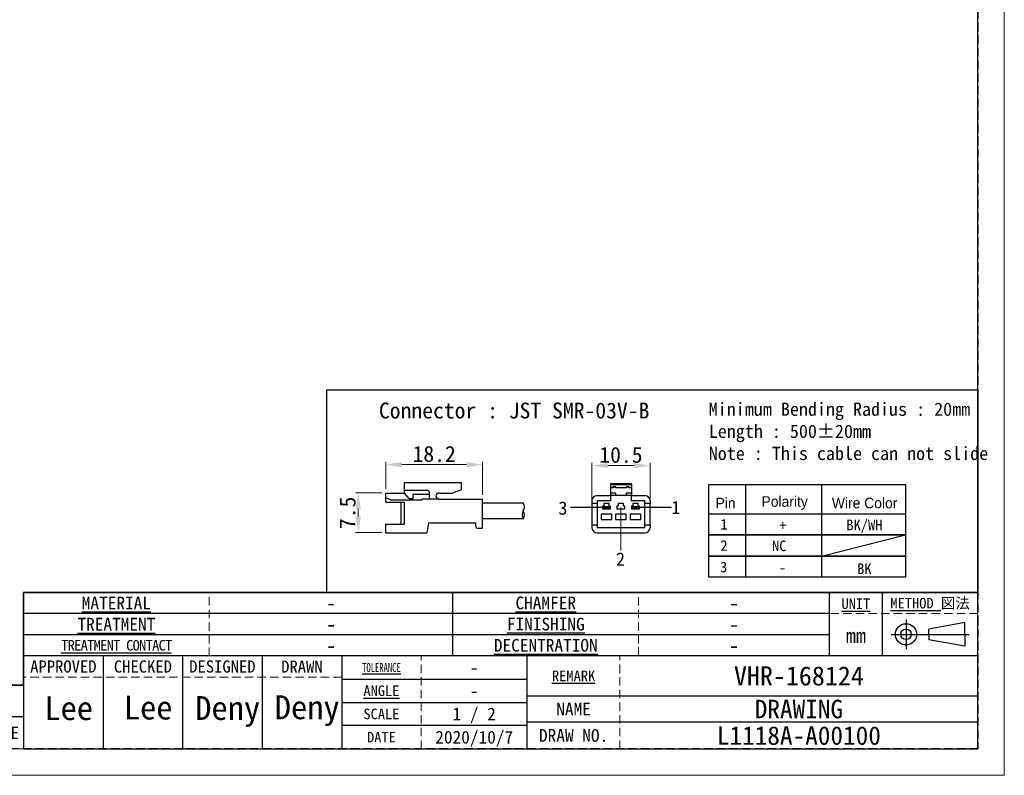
# Model space of a CAD drawing. Header units: millimetres. Extents: x -201 to 202, y 143 to 428.
# Tile 2 of 7: x 16 to 202, y 143 to 285. Entities that reach past the tile are written whole.
import ezdxf
from ezdxf.enums import TextEntityAlignment as Align

# ---------------------------------------------------------------- set-up
doc = ezdxf.new("R2010")
doc.units = ezdxf.units.MM
doc.header["$LTSCALE"] = 0.25
doc.linetypes.add('HIDDEN', pattern=[9.525, 6.35, -3.175])
doc.layers.add('CABLE 3P', color=7, linetype='Continuous')
doc.layers.add('FORM', color=7, linetype='Continuous')
doc.layers.add('DIMENSION', color=6, linetype='Continuous', lineweight=9)
doc.layers.add('TXT1', color=5, linetype='Continuous', lineweight=15)
doc.layers.add('EMPTY LINE', color=252, linetype='Continuous', lineweight=0, plot=False)
doc.styles.add('(TNK)aSS', font='txt', dxfattribs={"width": 0.75, "oblique": 15, "height": 3.5})
doc.styles.get("Standard").update_dxf_attribs({"font": 'arial.ttf'})
doc.styles.add('takachi1', font='txt', dxfattribs={"height": 2.5})
doc.styles.add('VS Standard', font='msgothic.ttc', dxfattribs={"height": 3})
doc.styles.add('VS Standard(小)', font='txt', dxfattribs={"height": 2.4})
doc.dimstyles.new('TMIZO', dxfattribs={"dimscale": 0, "dimtxt": 3.5, "dimasz": 3, "dimexe": 0.5, "dimexo": 0.8, "dimgap": 0.5, "dimtad": 3, "dimtoh": 1, "dimdec": 1, "dimrnd": 0.005, "dimdsep": 46, "dimtxsty": '(TNK)aSS', "dimcen": 0, "dimclrd": 5, "dimclre": 5, "dimclrt": 5, "dimaunit": 1, "dimadec": 0, "dimazin": 2, "dimtfac": 1, "dimtdec": 1, "dimtmove": 0, "dimatfit": 3, "dimfxl": 1, "dimtzin": 0, "dimlwd": -1, "dimlwe": -1, "dimarcsym": 0})

# ---------------------------------------------------------------- blocks, each defined once
blk = doc.blocks.new('表題欄金物用_ver2.0.0')
at = {"layer": 'FORM', "color": 0}
for p, q in [((-11, 40.5), (-191, 40.5)), ((-191, 40.5), (-191, 28.5)), ((-110, 28.49), (-110, 40.5)), ((-39, 28.49), (-39, 40.49)), ((-29, 28.49), (-29, 40.49)), ((-11, 28.5), (-11, 40.5)), ((-39, 36.5), (-191, 36.5)), ((-24.54, 35.38), (-24.54, 29.78)), ((-13.42, 34.8), (-20.21, 33.59)), ((-20.21, 32.58), (-20.21, 33.59)), ((-13.42, 32.58), (-13.42, 34.8)), ((-39, 32.5), (-191, 32.5)), ((-27.34, 32.58), (-12.62, 32.58)), ((-20.21, 32.58), (-20.21, 31.57)), ((-13.42, 32.58), (-13.42, 30.35)), ((-13.42, 30.35), (-20.21, 31.57)), ((-11, 28.5), (-191, 28.5)), ((-191, 28.5), (-191, 11)), ((-176, 28.5), (-176, 11)), ((-161, 28.5), (-161, 11)), ((-146, 28.5), (-146, 11)), ((-131, 28.5), (-131, 11)), ((-96, 11), (-96, 28.5)), ((-11, 11), (-11, 28.5)), ((-191, 23), (-199, 23)), ((-131, 24.12), (-96, 24.12)), ((-96, 21), (-11, 21)), ((-131, 19.75), (-96, 19.75)), ((-191, 17), (-199, 17)), ((-96, 15.38), (-131, 15.38)), ((-11, 16), (-96, 16)), ((-191, 11), (-11, 11))]:
    blk.add_line(p, q, dxfattribs=at)
at = {"layer": 'FORM', "color": 0, "linetype": 'HIDDEN', "lineweight": 9}
for p, q in [((-156, 28.49), (-156, 40.49)), ((-75, 28.49), (-75, 40.49)), ((-11, 36.5), (-39, 36.5)), ((-116, 11), (-116, 28.5)), ((-78.5, 11), (-78.5, 28.5)), ((-131, 24.5), (-191, 24.5))]:
    blk.add_line(p, q, dxfattribs=at)
at = {"layer": 'FORM', "color": 0, "lineweight": 15}
blk.add_line((-191, 11), (-286, 11), dxfattribs=at)
at = {"layer": 'FORM', "color": 0}
for radius in [2, 1]:
    blk.add_circle((-24.54, 32.58), radius, dxfattribs=at)
at = {"layer": 'FORM', "color": 0, "attachment_point": 5}
for s, insert, char_height, width, style in [('{\\LMATERIAL}', (-173.5, 38.5), 2.4, 36.5, 'VS Standard(小)'), ('{\\LCHAMFER}   ', (-92.5, 38.5), 2.4, 35, 'VS Standard(小)'), ('{\\LUNIT}', (-34, 38.35), 2, 20, 'VS Standard'), ('{\\LMETHOD} 図法', (-20, 38.35), 2, 20, 'VS Standard'), ('{\\LTREATMENT}', (-173.5, 34.5), 2.4, 36.5, 'VS Standard(小)'), ('{\\LFINISHING}', (-92.5, 34.5), 2.4, 35, 'VS Standard(小)'), ('mm', (-34, 32.35), 2.8, 20, 'VS Standard'), ('{\\LDECENTRATION} ', (-92.5, 30.5), 2.4, 35, 'VS Standard(小)'), ('{\\T0.9;\\LTREATMENT CONTACT}', (-173.5, 30.5), 2, 36.5, 'VS Standard(小)'), ('{\\fＭＳ ゴシック|b0|i0|c128|p49;APPROVED}', (-183.5, 26.5), 2.3, 15, 'VS Standard'), ('{\\fＭＳ ゴシック|b0|i0|c128|p49;CHECKED}', (-168.5, 26.5), 2.3, 15, 'VS Standard'), ('{\\fＭＳ ゴシック|b0|i0|c128|p49;DESIGNED}', (-153.5, 26.5), 2.3, 15, 'VS Standard'), ('{\\fＭＳ ゴシック|b0|i0|c128|p49;DRAWN}', (-138.5, 26.5), 2.3, 15, 'VS Standard'), ('{\\W0.7;\\LTOLERANCE\\l }', (-123.5, 26.31), 1.7, 20, 'VS Standard(小)'), ('{\\LANGLE}', (-123.5, 21.94), 2, 14.9784, 'VS Standard(小)'), ('SCALE', (-123.5, 17.56), 2, 15, 'VS Standard(小)'), ('{\\fＭＳ ゴシック|b0|i0|c128|p49;NAME}', (-87.25, 18.5), 2.4, 15, 'VS Standard(小)'), ('NAME', (-195, 14), 2.3, 8, 'VS Standard'), ('{\\fＭＳ ゴシック|b0|i0|c128|p49;DRAW NO.}', (-87.25, 13.5), 2.4, 15, 'VS Standard(小)'), ('{\\fＭＳ ゴシック|b0|i0|c128|p49;DATE}', (-123.5, 13.19), 2, 15, 'VS Standard(小)')]:
    blk.add_mtext(s, dxfattribs=dict(at, insert=insert, char_height=char_height, width=width, style=style))
at = {"layer": 'FORM', "color": 0, "insert": (-87.25, 24.75), "char_height": 2, "width": 16, "attachment_point": 5, "line_spacing_factor": 0.8, "style": 'VS Standard'}
blk.add_mtext('\\pxsm0.9;{\\LREMARK}   ', dxfattribs=at)
at = {"layer": 'FORM', "color": 0}
for tag, height, style, p in [('材料', 2.8, 'VS Standard', (-133, 38.5)), ('一般面取', 2.8, 'VS Standard', (-57, 38.5)), ('処理', 2.8, 'VS Standard', (-133, 34.5)), ('仕上', 2.8, 'VS Standard', (-57, 34.5)), ('処理接点', 2.8, 'VS Standard', (-133, 30.5)), ('偏芯', 2.8, 'VS Standard', (-57, 30.5)), ('一般公差', 2.4, 'VS Standard(小)', (-106, 26.31)), ('適用（機種名）', 3.6, 'VS Standard', (-44.75, 24.75)), ('角度', 2.4, 'VS Standard(小)', (-106, 21.94)), ('SCALE', 2.4, 'VS Standard(小)', (-106, 17.56)), ('NAME', 3.5, 'VS Standard', (-44.75, 18.5)), ('DRAW_NO.', 3.5, 'VS Standard', (-44.75, 13.5)), ('DATE', 2.4, 'VS Standard(小)', (-106, 13.19))]:
    blk.add_attdef(tag, text='', height=height, dxfattribs=dict(at, style=style)).set_placement(p, align=Align.MIDDLE_CENTER)
at = {"layer": 'FORM', "color": 0, "style": 'VS Standard'}
for tag, p in [('APPROVED', (-182.5, 15.06)), ('CHECKED', (-167.5, 15.18)), ('DESIGNED', (-152.5, 15.09)), ('DRAWN', (-137.5, 15.23))]:
    blk.add_attdef(tag, text='', height=4.5, dxfattribs=at).set_placement(p, align=Align.BOTTOM_CENTER)
blk = doc.blocks.new('*D84')
at = {"layer": 'Defpoints', "color": 0}
for p in [(134.68, 201.16), (123.68, 193.99), (134.68, 193.99)]:
    blk.add_point(p, dxfattribs=at)
at = {"layer": 'DIMENSION', "color": 0}
for p, q in [((123.68, 194.79), (123.68, 201.66)), ((126.68, 201.16), (131.68, 201.16)), ((134.68, 194.79), (134.68, 201.66))]:
    blk.add_line(p, q, dxfattribs=at)
for points in [[(126.68, 201.66), (126.68, 200.66), (123.68, 201.16)], [(131.68, 200.66), (131.68, 201.66), (134.68, 201.16)]]:
    blk.add_solid(points, dxfattribs=at)
at = {"layer": 'DIMENSION', "color": 0, "insert": (129.18, 203.16), "char_height": 3, "attachment_point": 5, "style": 'VS Standard'}
blk.add_mtext('10.5', dxfattribs=at)
blk = doc.blocks.new('*D85')
at = {"layer": 'Defpoints', "color": 0}
for p in [(84.85, 196), (79.63, 188.51), (84.87, 188.51)]:
    blk.add_point(p, dxfattribs=at)
at = {"layer": 'DIMENSION', "color": 0}
for p, q in [((84.05, 196), (79.13, 196)), ((79.63, 193), (79.63, 191.51)), ((84.07, 188.51), (79.13, 188.51))]:
    blk.add_line(p, q, dxfattribs=at)
for points in [[(80.13, 193), (79.13, 193), (79.63, 196)], [(79.13, 191.51), (80.13, 191.51), (79.63, 188.51)]]:
    blk.add_solid(points, dxfattribs=at)
at = {"layer": 'DIMENSION', "color": 0, "insert": (77.63, 192.25), "char_height": 3, "attachment_point": 5, "rotation": 90, "style": 'VS Standard'}
blk.add_mtext('7.5', dxfattribs=at)
blk = doc.blocks.new('*D86')
at = {"layer": 'Defpoints', "color": 0}
for p in [(103.06, 201.34), (84.85, 195.98), (103.06, 194.86)]:
    blk.add_point(p, dxfattribs=at)
at = {"layer": 'DIMENSION', "color": 0}
for p, q in [((84.85, 196.78), (84.85, 201.84)), ((87.85, 201.34), (100.06, 201.34)), ((103.06, 195.66), (103.06, 201.84))]:
    blk.add_line(p, q, dxfattribs=at)
for points in [[(87.85, 201.84), (87.85, 200.84), (84.85, 201.34)], [(100.06, 200.84), (100.06, 201.84), (103.06, 201.34)]]:
    blk.add_solid(points, dxfattribs=at)
at = {"layer": 'DIMENSION', "color": 0, "insert": (93.95, 203.34), "char_height": 3, "attachment_point": 5, "style": 'VS Standard'}
blk.add_mtext('18.2', dxfattribs=at)

msp = doc.modelspace()

# ---------------------------------------------------------------- linework, layer by layer
at = {"layer": 'CABLE 3P'}
for p, q in [((88.3742, 197.9786), (99.0742, 197.9786)), ((88.3742, 195.9786), (88.3742, 197.9786)), ((88.3742, 197.9786), (99.0742, 197.9786)), ((88.3742, 195.9786), (88.3742, 197.9786)), ((99.0742, 196.5832), (99.0742, 197.9786)), ((131.1842, 197.7381), (127.1842, 197.7381)), ((127.1842, 197.7381), (127.1842, 197.5089)), ((131.1842, 197.5089), (127.1842, 197.5089)), ((127.1842, 197.5089), (127.1842, 196.9881)), ((127.6842, 196.9881), (127.1842, 196.9881)), ((127.1842, 196.9881), (127.1842, 195.9881)), ((127.5842, 196.9881), (127.5842, 196.9972)), ((127.7842, 197.1881), (127.6842, 197.0881)), ((127.6842, 197.0881), (127.6842, 196.9881)), ((128.1842, 197.0881), (127.6842, 197.0881)), ((127.7842, 197.1972), (127.7842, 197.1881)), ((127.7842, 197.1972), (128.0842, 197.1972)), ((127.7842, 197.1881), (128.0842, 197.1881)), ((128.0842, 197.1972), (128.0842, 197.1881)), ((128.0842, 197.1881), (128.1842, 197.0881)), ((128.1842, 197.0881), (128.1842, 196.9881)), ((130.1842, 196.9881), (128.1842, 196.9881)), ((128.2842, 196.9972), (128.2842, 196.9881)), ((130.0842, 196.9881), (130.0842, 196.9972)), ((130.2842, 197.1881), (130.1842, 197.0881)), ((130.1842, 197.0881), (130.1842, 196.9881)), ((130.6842, 197.0881), (130.1842, 197.0881)), ((130.2842, 197.1972), (130.2842, 197.1881)), ((130.2842, 197.1972), (130.5842, 197.1972)), ((130.2842, 197.1881), (130.5842, 197.1881)), ((130.5842, 197.1972), (130.5842, 197.1881)), ((130.5842, 197.1881), (130.6842, 197.0881)), ((130.6842, 197.0881), (130.6842, 196.9881)), ((131.1842, 196.9881), (130.6842, 196.9881)), ((130.7842, 196.9972), (130.7842, 196.9881)), ((131.1842, 197.7381), (131.1842, 197.5089)), ((131.1842, 197.5089), (131.1842, 196.9881)), ((131.1842, 196.9881), (131.1842, 195.9881)), ((84.851, 194.2916), (84.851, 195.9786)), ((84.851, 195.9786), (88.3742, 195.9786)), ((84.851, 194.2916), (84.851, 195.9786)), ((84.851, 195.9786), (88.3742, 195.9786)), ((85.6899, 194.7015), (84.851, 195.0927)), ((85.6899, 194.7015), (84.851, 195.0927)), ((88.3742, 196.5079), (92.6074, 196.5079)), ((88.3742, 196.5079), (92.6074, 196.5079)), ((89.2077, 194.9259), (88.3742, 195.9786)), ((89.2077, 194.9259), (88.3742, 195.9786)), ((89.9722, 194.9259), (89.9722, 195.7978)), ((89.9722, 195.7978), (93.0974, 195.7978)), ((89.9722, 194.9259), (89.9722, 195.7978)), ((89.9722, 195.7978), (93.0974, 195.7978)), ((93.0974, 194.8505), (93.0974, 196.0045)), ((93.0974, 194.8505), (93.0974, 196.0045)), ((94.8476, 195.9786), (97.3459, 195.9786)), ((94.8476, 195.9786), (97.3459, 195.9786)), ((99.0742, 196.5832), (97.3459, 195.9786)), ((99.0742, 196.5832), (97.3459, 195.9786)), ((124.6842, 195.4881), (127.1842, 195.4881)), ((128.1842, 195.9881), (127.1842, 195.9881)), ((127.1842, 195.9881), (127.1842, 195.4881)), ((127.1842, 195.4881), (127.1842, 194.4881)), ((128.1842, 195.4881), (127.1842, 195.4881)), ((128.1842, 195.9881), (128.1842, 195.4881)), ((130.1842, 195.4881), (128.1842, 195.4881)), ((131.1842, 195.9881), (130.1842, 195.9881)), ((130.1842, 195.9881), (130.1842, 195.4881)), ((131.1842, 195.4881), (130.1842, 195.4881)), ((131.1842, 195.9881), (131.1842, 195.4881)), ((131.1842, 194.4881), (131.1842, 195.4881)), ((131.1842, 195.4881), (133.6842, 195.4881)), ((84.851, 194.2916), (88.3742, 194.2916)), ((84.851, 194.2916), (88.3742, 194.2916)), ((85.6899, 194.7015), (91.711, 194.7015)), ((85.6899, 194.7015), (91.711, 194.7015)), ((87.7218, 190.0996), (87.7218, 194.2916)), ((87.7218, 190.0996), (87.7218, 194.2916)), ((88.3742, 190.0996), (88.3742, 194.2916)), ((88.3742, 190.0996), (88.3742, 194.2916)), ((89.2077, 194.9259), (89.9722, 194.9259)), ((89.2077, 194.9259), (89.9722, 194.9259)), ((94.8476, 194.8505), (91.711, 194.8505)), ((91.711, 194.7015), (91.711, 194.8505)), ((94.8476, 194.8505), (91.711, 194.8505)), ((91.711, 194.7015), (91.711, 194.8505)), ((94.8476, 194.8505), (103.051, 194.8505)), ((94.8476, 194.8505), (103.051, 194.8505)), ((103.051, 189.3505), (103.051, 194.8505)), ((103.051, 189.3505), (103.051, 194.8505)), ((110.7651, 194.1005), (103.051, 194.1005)), ((123.6842, 194.4881), (123.6842, 193.9881)), ((124.6842, 193.9881), (123.6842, 193.9881)), ((123.6842, 193.9881), (123.6842, 189.9881)), ((124.6842, 194.4881), (124.6842, 193.9881)), ((127.1842, 194.4881), (124.6842, 194.4881)), ((124.6842, 193.9881), (124.6842, 189.9881)), ((125.9342, 193.4881), (125.6842, 193.4881)), ((125.6842, 193.4881), (125.6842, 192.9881)), ((125.8092, 193.0381), (125.8092, 193.4381)), ((125.8092, 193.4381), (126.2842, 193.4381)), ((126.9342, 193.9881), (125.9342, 193.9881)), ((125.9342, 193.9881), (125.9342, 193.4881)), ((126.2842, 193.4381), (126.1842, 193.3381)), ((126.3842, 193.3381), (126.1842, 193.3381)), ((126.1842, 193.1381), (126.1842, 193.3381)), ((126.2842, 193.4381), (126.4342, 193.4381)), ((126.4342, 193.4144), (126.3842, 193.3381)), ((126.3842, 193.3381), (126.3842, 193.1381)), ((126.4342, 193.4381), (126.4342, 193.4144)), ((126.4342, 193.4381), (126.5842, 193.4381)), ((126.4842, 193.3381), (126.4342, 193.4144)), ((126.4842, 193.1381), (126.4842, 193.3381)), ((126.6842, 193.3381), (126.4842, 193.3381)), ((126.6842, 193.3381), (126.5842, 193.4381)), ((126.5842, 193.4381), (127.0592, 193.4381)), ((126.6842, 193.3381), (126.6842, 193.1381)), ((126.9342, 193.4881), (126.9342, 193.9881)), ((127.1842, 193.4881), (126.9342, 193.4881)), ((127.0592, 193.4381), (127.0592, 193.0381)), ((127.1842, 192.9881), (127.1842, 193.4881)), ((128.4342, 193.4881), (128.4342, 192.9881)), ((128.6842, 193.4881), (128.4342, 193.4881)), ((128.6842, 193.9881), (128.6842, 193.4881)), ((129.6842, 193.9881), (128.6842, 193.9881)), ((129.6842, 193.4881), (129.6842, 193.9881)), ((129.9342, 193.4881), (129.6842, 193.4881)), ((129.9342, 192.9881), (129.9342, 193.4881)), ((133.6842, 194.4881), (131.1842, 194.4881)), ((131.4342, 193.4881), (131.1842, 193.4881)), ((131.1842, 193.4881), (131.1842, 192.9881)), ((131.3092, 193.0381), (131.3092, 193.4381)), ((131.3092, 193.4381), (131.7842, 193.4381)), ((132.4342, 193.9881), (131.4342, 193.9881)), ((131.4342, 193.9881), (131.4342, 193.4881)), ((131.7842, 193.4381), (131.6842, 193.3381)), ((131.8842, 193.3381), (131.6842, 193.3381)), ((131.6842, 193.1381), (131.6842, 193.3381)), ((131.7842, 193.4381), (131.9342, 193.4381)), ((131.9342, 193.4144), (131.8842, 193.3381)), ((131.8842, 193.3381), (131.8842, 193.1381)), ((131.9342, 193.4381), (131.9342, 193.4144)), ((131.9342, 193.4381), (132.0842, 193.4381)), ((131.9842, 193.3381), (131.9342, 193.4144)), ((131.9842, 193.1381), (131.9842, 193.3381)), ((132.1842, 193.3381), (131.9842, 193.3381)), ((132.1842, 193.3381), (132.0842, 193.4381)), ((132.0842, 193.4381), (132.5592, 193.4381)), ((132.1842, 193.3381), (132.1842, 193.1381)), ((132.4342, 193.4881), (132.4342, 193.9881)), ((132.6842, 193.4881), (132.4342, 193.4881)), ((132.5592, 193.4381), (132.5592, 193.0381)), ((132.6842, 192.9881), (132.6842, 193.4881)), ((133.6842, 193.9881), (133.6842, 194.4881)), ((134.6842, 193.9881), (133.6842, 193.9881)), ((133.6842, 189.9881), (133.6842, 193.9881)), ((134.6842, 194.4881), (134.6842, 193.9881)), ((134.6842, 189.9881), (134.6842, 193.9881)), ((127.4342, 191.9881), (125.4342, 191.9881)), ((125.4342, 191.9881), (125.4342, 190.9881)), ((125.6842, 192.9881), (127.1842, 192.9881)), ((126.2842, 193.0381), (125.8092, 193.0381)), ((126.1842, 193.1381), (126.3842, 193.1381)), ((126.1842, 193.1381), (126.2842, 193.0381)), ((126.4342, 193.0381), (126.2842, 193.0381)), ((126.3842, 193.1381), (126.4342, 193.0618)), ((126.4342, 193.0618), (126.4842, 193.1381)), ((126.4342, 193.0618), (126.4342, 193.0381)), ((126.5842, 193.0381), (126.4342, 193.0381)), ((126.4842, 193.1381), (126.6842, 193.1381)), ((126.5842, 193.0381), (126.6842, 193.1381)), ((127.0592, 193.0381), (126.5842, 193.0381)), ((127.4342, 190.9881), (127.4342, 191.9881)), ((130.1842, 191.9881), (128.1842, 191.9881)), ((128.1842, 191.9881), (128.1842, 190.9881)), ((128.4342, 192.9881), (129.9342, 192.9881)), ((130.1842, 190.9881), (130.1842, 191.9881)), ((130.9342, 191.9881), (130.9342, 190.9881)), ((132.9342, 191.9881), (130.9342, 191.9881)), ((131.1842, 192.9881), (132.6842, 192.9881)), ((131.7842, 193.0381), (131.3092, 193.0381)), ((131.6842, 193.1381), (131.8842, 193.1381)), ((131.6842, 193.1381), (131.7842, 193.0381)), ((131.9342, 193.0381), (131.7842, 193.0381)), ((131.8842, 193.1381), (131.9342, 193.0618)), ((131.9342, 193.0618), (131.9842, 193.1381)), ((131.9342, 193.0618), (131.9342, 193.0381)), ((132.0842, 193.0381), (131.9342, 193.0381)), ((131.9842, 193.1381), (132.1842, 193.1381)), ((132.0842, 193.0381), (132.1842, 193.1381)), ((132.5592, 193.0381), (132.0842, 193.0381)), ((132.9342, 190.9881), (132.9342, 191.9881)), ((84.851, 188.4786), (84.851, 190.0996)), ((84.851, 190.0996), (88.3742, 190.0996)), ((84.851, 188.4786), (84.851, 190.0996)), ((84.851, 190.0996), (88.3742, 190.0996)), ((92.851, 190.3505), (92.551, 188.4786)), ((92.851, 190.3505), (101.7959, 190.3505)), ((92.851, 190.3505), (101.7959, 190.3505)), ((101.7959, 189.6505), (101.7959, 190.3505)), ((101.7959, 189.6505), (101.7959, 190.3505)), ((110.7651, 191.1005), (103.051, 191.1005)), ((123.6842, 189.9881), (124.6842, 189.9881)), ((123.6842, 189.9881), (123.6842, 189.4881)), ((124.6842, 189.9881), (124.6842, 189.4881)), ((124.6842, 189.4881), (133.6842, 189.4881)), ((125.4342, 190.9881), (127.4342, 190.9881)), ((128.1842, 190.9881), (130.1842, 190.9881)), ((130.9342, 190.9881), (132.9342, 190.9881)), ((133.6842, 189.9881), (134.6842, 189.9881)), ((133.6842, 189.4881), (133.6842, 189.9881)), ((134.6842, 189.9881), (134.6842, 189.4881)), ((84.851, 188.4786), (92.551, 188.4786)), ((84.851, 188.4786), (92.551, 188.4786)), ((102.0959, 189.3505), (103.051, 189.3505)), ((102.0959, 189.3505), (103.051, 189.3505)), ((124.6842, 188.4881), (133.6842, 188.4881))]:
    msp.add_line(p, q, dxfattribs=at)
at = {"layer": 'CABLE 3P', "color": 6}
for p, q in [((126.3144, 193.2381), (119.6761, 193.2381)), ((138.6881, 193.2381), (132.0498, 193.2381))]:
    msp.add_line(p, q, dxfattribs=at)
at = {"layer": 'CABLE 3P'}
for centre, radius, start, end in [((127.7842, 196.9972), 0.2, 90, 180), ((127.5886, 197.0928), 0.0958, 267.402573, 357.142919), ((128.0842, 196.9972), 0.2, 0, 90), ((128.2799, 197.0928), 0.0958, 182.857163, 272.597478), ((130.2842, 196.9972), 0.2, 90, 180), ((130.0886, 197.0928), 0.0958, 267.402651, 357.142841), ((130.5842, 196.9972), 0.2, 0, 90), ((130.7799, 197.0928), 0.0958, 182.857274, 272.597233), ((92.5939, 196.0045), 0.5035, 0, 91.535232), ((92.5939, 196.0045), 0.5035, 0, 91.535232), ((94.8476, 195.4146), 0.5641, 90, 270), ((94.8476, 195.4146), 0.5641, 90, 270), ((124.6842, 194.4881), 1, 90, 180), ((133.6842, 194.4881), 1, 0, 90), ((109.5651, 193.3505), 1.4151, 327.994617, 32.005383), ((111.9651, 191.8505), 1.4151, 147.994617, 212.005383), ((109.5651, 191.8505), 1.4151, 327.994617, 32.005383), ((102.0959, 189.6505), 0.3, 180, 270), ((102.0959, 189.6505), 0.3, 180, 270), ((124.6842, 189.4881), 1, 180, 270), ((133.6842, 189.4881), 1, 270, 0)]:
    msp.add_arc(centre, radius, start, end, dxfattribs=at)
at = {"layer": 'DIMENSION', "color": 6}
msp.add_line((129.1569, 193.2711), (129.1569, 185.1552), dxfattribs=at)
at = {"layer": 'EMPTY LINE'}
for p, q in [((201.5, 142.75), (201.5, 427.75)), ((-201.5, 142.75), (201.5, 142.75))]:
    msp.add_line(p, q, dxfattribs=at)
at = {"layer": 'FORM'}
for p, q in [((145.7445, 197.6145), (182.8359, 197.6145)), ((145.7445, 192.0883), (145.7445, 197.6145)), ((152.6812, 197.6145), (152.6812, 180.0883)), ((167.0331, 197.6145), (167.0331, 180.0883)), ((182.8359, 197.6145), (182.8359, 180.0883)), ((167.0331, 184.0883), (182.8359, 188.0883))]:
    msp.add_line(p, q, dxfattribs=at)
at = {"layer": 'FORM', "linetype": 'HIDDEN'}
msp.add_lwpolyline([(-196.5, 422.75), (196.5, 422.75), (196.5, 147.75), (-196.5, 147.75)], close=True, dxfattribs=at)
at = {"layer": 'FORM'}
for points in [[(-196.5, 422.75), (-196.5, 147.75), (-78.5, 147.75), (-78.5, 159.75), (16.5, 159.75), (16.5, 177.25), (196.5, 177.25), (196.5, 422.75), (-196.5, 422.75)], [(73.6918, 215.458), (196.5, 215.458), (196.5, 177.25), (73.6918, 177.25)]]:
    msp.add_lwpolyline(points, close=True, dxfattribs=at)
for points in [[(182.8359, 188.0883), (145.7445, 188.0883), (145.7445, 192.0883), (182.8359, 192.0883)], [(182.8359, 184.0883), (145.7445, 184.0883), (145.7445, 188.0883), (182.8359, 188.0883)], [(182.8359, 180.0883), (145.7445, 180.0883), (145.7445, 184.0883), (182.8359, 184.0883)]]:
    msp.add_lwpolyline(points, dxfattribs=at)

# ---------------------------------------------------------------- block references
ref = msp.add_blockref('表題欄金物用_ver2.0.0', (207.5, 136.75), dxfattribs=at)
ref.add_attrib('材料', '-', dxfattribs={"layer": 'EMPTY LINE', "color": 0, "height": 2.8, "style": 'VS Standard'}).set_placement((74.5, 175.25), align=Align.MIDDLE_CENTER)
ref.add_attrib('処理', '-', dxfattribs={"color": 0, "height": 2.8, "style": 'VS Standard'}).set_placement((74.5, 171.25), align=Align.MIDDLE_CENTER)
ref.add_attrib('処理接点', '-', dxfattribs={"color": 0, "height": 2.8, "style": 'VS Standard'}).set_placement((74.5, 167.25), align=Align.MIDDLE_CENTER)
ref.add_attrib('一般面取', '-', dxfattribs={"color": 0, "height": 2.8, "style": 'VS Standard'}).set_placement((150.5, 175.2468), align=Align.MIDDLE_CENTER)
ref.add_attrib('仕上', '-', dxfattribs={"color": 0, "height": 2.8, "style": 'VS Standard'}).set_placement((150.5, 171.2468), align=Align.MIDDLE_CENTER)
ref.add_attrib('偏芯', '-', dxfattribs={"color": 0, "height": 2.8, "style": 'VS Standard'}).set_placement((150.5, 167.2468), align=Align.MIDDLE_CENTER)
ref.add_attrib('一般公差', '-', dxfattribs={"color": 0, "height": 2.4, "style": 'VS Standard(小)'}).set_placement((101.5, 163.0625), align=Align.MIDDLE_CENTER)
ref.add_attrib('角度', '-', dxfattribs={"color": 0, "height": 2.4, "style": 'VS Standard(小)'}).set_placement((101.5, 158.6875), align=Align.MIDDLE_CENTER)
ref.add_attrib('SCALE', '1 / 2', dxfattribs={"color": 0, "height": 2.4, "style": 'VS Standard(小)'}).set_placement((101.5, 154.3125), align=Align.MIDDLE_CENTER)
ref.add_attrib('DATE', '2020/10/7', dxfattribs={"color": 0, "height": 2.4, "style": 'VS Standard(小)'}).set_placement((101.5, 149.9375), align=Align.MIDDLE_CENTER)
ref.add_attrib('適用（機種名）', 'VHR-168124', dxfattribs={"color": 0, "height": 3.6, "style": 'VS Standard'}).set_placement((162.75, 161.5), align=Align.MIDDLE_CENTER)
ref.add_attrib('NAME', 'DRAWING', dxfattribs={"color": 0, "height": 3.5, "style": 'VS Standard'}).set_placement((162.75, 155.25), align=Align.MIDDLE_CENTER)
ref.add_attrib('DRAW_NO.', 'L1118A-A00100', dxfattribs={"color": 0, "height": 3.5, "style": 'VS Standard'}).set_placement((162.75, 150.25), align=Align.MIDDLE_CENTER)
ref.add_attrib('DESIGNED', 'Deny', dxfattribs={"color": 0, "height": 4.5, "style": 'VS Standard'}).set_placement((55, 151.8412), align=Align.BOTTOM_CENTER)
ref.add_attrib('DRAWN', 'Deny', dxfattribs={"color": 0, "height": 4.5, "style": 'VS Standard'}).set_placement((69.9999, 151.985), align=Align.BOTTOM_CENTER)
ref.add_attrib('CHECKED', 'Lee', dxfattribs={"color": 0, "height": 4.5, "style": 'VS Standard'}).set_placement((40, 151.9272), align=Align.BOTTOM_CENTER)
ref.add_attrib('APPROVED', 'Lee', dxfattribs={"color": 0, "height": 4.5, "style": 'VS Standard'}).set_placement((25, 151.8117), align=Align.BOTTOM_CENTER)

# ---------------------------------------------------------------- texts
at = {"layer": 'DIMENSION', "color": 6, "style": 'takachi1'}
for s, p in [('3', (117.3825, 191.8971)), ('1', (138.6881, 191.9999)), ('2', (128.2512, 182.2775))]:
    msp.add_text(s, height=2.5, dxfattribs=at).set_placement(p)
at = {"layer": 'TXT1', "style": 'takachi1'}
msp.add_text('NC', height=2, dxfattribs=at).set_placement((157.6796, 185.029))
at = {"layer": 'TXT1', "attachment_point": 1, "style": 'VS Standard'}
for s, insert, char_height, width in [('Connector : JST SMR-03V-B', (83.5299, 213.0457), 3, 49.429299), ('Minimum Bending Radius : 20mm\\PLength : 500%%p20mm\\PNote : This cable can not slide', (145.7445, 213.0457), 2.5, 61.656869)]:
    msp.add_mtext(s, dxfattribs=dict(at, insert=insert, char_height=char_height, width=width))
at = {"layer": 'TXT1', "char_height": 2, "attachment_point": 5}
for s, insert, width in [('\\fMS PGothic|b0|i0|c128|p50;Pin', (148.9244, 194.0883), 8), ('\\fMS PGothic|b0|i0|c128|p50;Polarity', (160.0663, 194.0883), 28), ('\\fMS PGothic|b0|i0|c128|p50;Wire Color', (175.1448, 194.0883), 32), ('\\fＭＳ ゴシック|b0|i0;1', (148.6275, 190.0883), 8), ('\\fMS Gothic|b0|i0|c128|p49;+', (159.7466, 189.8914), 28), ('\\fMS Gothic|b0|i0|c128|p49;BK/WH', (175.1019, 189.7205), 32), ('\\fＭＳ ゴシック|b0|i0;2', (148.6275, 186.0883), 8), ('\\fＭＳ ゴシック|b0|i0;3\\P', (148.5559, 182.0035), 8), ('\\fMS Gothic|b0|i0|c128|p49;BK', (175.1019, 181.7205), 32), ('\\fMS Gothic|b0|i0|c128|p49;-', (159.6584, 181.9428), 28)]:
    msp.add_mtext(s, dxfattribs=dict(at, insert=insert, width=width))

# ---------------------------------------------------------------- dimensions: what is measured, and where the dimension line sits
at = {"layer": 'DIMENSION', "color": 6}
dim = msp.add_linear_dim(base=(103.0551, 201.3366), p1=(84.8527, 195.9814), p2=(103.0551, 194.8557), dimstyle='TMIZO', override={"dimscale": 1, "dimtoh": 0, "dimtxsty": 'VS Standard', "dimclrd": 0, "dimclre": 0, "dimclrt": 0}, dxfattribs=at)
dim.commit()
dim.dimension.update_dxf_attribs({"geometry": '*D86', "text_midpoint": (93.9539, 203.3372)})
dim = msp.add_linear_dim(base=(134.684, 201.1618), p1=(123.6779, 193.9903), p2=(134.684, 193.9913), text='10.5', dimstyle='TMIZO', override={"dimscale": 1, "dimtoh": 0, "dimtxsty": 'VS Standard', "dimclrd": 0, "dimclre": 0, "dimclrt": 0}, dxfattribs=at)
dim.commit()
dim.dimension.update_dxf_attribs({"geometry": '*D84', "text_midpoint": (129.1809, 203.1623)})
dim = msp.add_linear_dim(base=(79.6295, 188.5082), p1=(84.8484, 196.0009), p2=(84.8721, 188.5082), angle=90, dimstyle='TMIZO', override={"dimscale": 1, "dimtoh": 0, "dimtxsty": 'VS Standard', "dimclrd": 0, "dimclre": 0, "dimclrt": 0}, dxfattribs=at)
dim.commit()
dim.dimension.update_dxf_attribs({"geometry": '*D85', "text_midpoint": (77.6289, 192.2546)})

doc.saveas('drawing.dxf')
